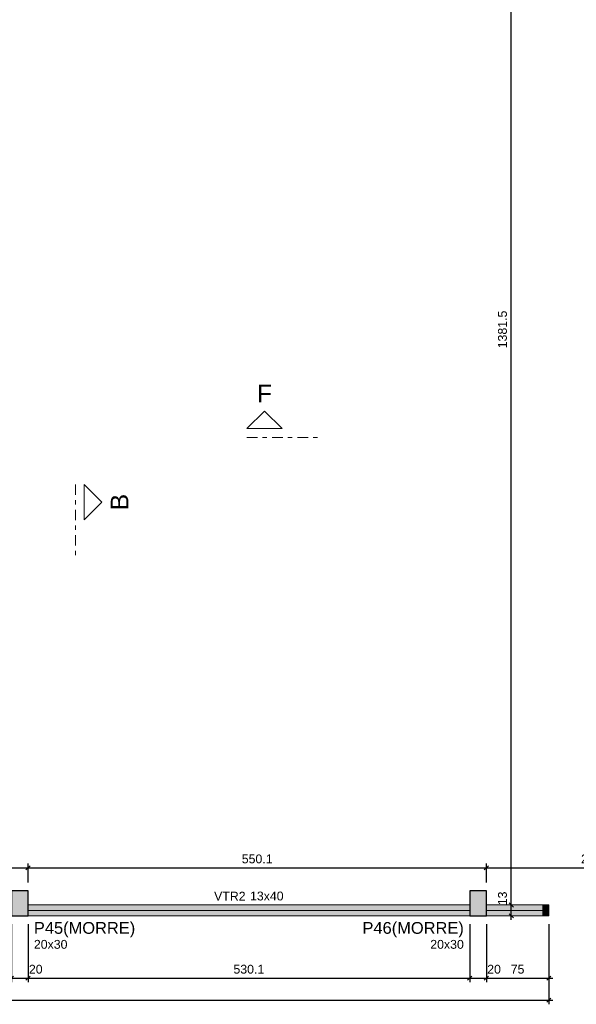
# Model space of a CAD drawing. Header units: millimetres. Extents: x 0 to 119, y 0 to 84.
# Tile 7 of 19: x 59 to 72, y 33 to 57. Entities that reach past the tile are written whole.
import ezdxf

# ---------------------------------------------------------------- set-up
doc = ezdxf.new("R2010")
doc.units = ezdxf.units.MM
doc.header["$MEASUREMENT"] = 0
doc.linetypes.add('DASHDOT', pattern=[2.54, 1.27, -0.635, 0, -0.635])
doc.linetypes.add('NULL', pattern=[0])
doc.layers.get('0').update_dxf_attribs({"lineweight": 18})
for name, color, linetype, lineweight in [('FO-Cortes', 9, 'DASHDOT', 5), ('FO-Cotas', 5, 'Continuous', 5), ('FO-Eixos', 5, 'Continuous', 5), ('FO-Hachura pilar que morre', 106, 'Continuous', 5), ('FO-Hachura viga', 43, 'Continuous', 5), ('FO-Pilares', 4, 'Continuous', 30), ('FO-Textos das vigas', 7, 'Continuous', 5), ('FO-Textos dos pilares', 7, 'Continuous', 5), ('FO-Vigas', 1, 'Continuous', 20)]:
    doc.layers.add(name, color=color, linetype=linetype, lineweight=lineweight)
doc.styles.add('Arial', font='txt')
doc.dimstyles.new('UM_50.000000', dxfattribs={"dimtxt": 0.18, "dimasz": 0.1, "dimexe": 0.1, "dimexo": 0.2, "dimgap": 0, "dimtad": 1, "dimtih": 1, "dimtoh": 1, "dimdec": 1, "dimlfac": 50, "dimzin": 0, "dimdsep": 46, "dimtxsty": 'Standard', "dimcen": 0.09, "dimdle": 0.1, "dimadec": 1, "dimazin": 2, "dimtfac": 1, "dimtdec": 4, "dimtofl": 0, "dimtmove": 0, "dimatfit": 3, "dimfxl": 1, "dimtolj": 1, "dimarcsym": 0})

# ---------------------------------------------------------------- blocks, each defined once
blk = doc.blocks.new('_Oblique')
at = {"color": 0, "linetype": 'ByBlock', "lineweight": -2}
blk.add_line((-0.5, -0.5), (0.5, 0.5), dxfattribs=at)
blk = doc.blocks.new('*D33')
at = {"layer": 'Defpoints', "color": 0}
for p in [(58.536, 35.315), (58.936, 35.315), (58.936, 33.82)]:
    blk.add_point(p, dxfattribs=at)
at = {"layer": 'FO-Cotas', "color": 0, "lineweight": -2}
for p, q in [((58.536, 35.115), (58.536, 33.72)), ((58.936, 35.115), (58.936, 33.72)), ((58.436, 33.82), (59.036, 33.82))]:
    blk.add_line(p, q, dxfattribs=at)
at = {"layer": 'FO-Cotas', "color": 0, "lineweight": -2, "xscale": 0.1, "yscale": 0.1, "zscale": 0.1, "rotation": 180}
blk.add_blockref('_Oblique', (58.536, 33.82), dxfattribs=at)
at = {"layer": 'FO-Cotas', "color": 0, "lineweight": -2, "xscale": 0.1, "yscale": 0.1, "zscale": 0.1}
blk.add_blockref('_Oblique', (58.936, 33.82), dxfattribs=at)
at = {"layer": 'FO-Cotas', "color": 7, "insert": (59.121, 34.032), "char_height": 0.2118, "attachment_point": 5, "rotation": 0.0057, "style": 'Arial'}
blk.add_mtext('\\A1;20', dxfattribs=at)
blk = doc.blocks.new('*D34')
at = {"layer": 'Defpoints', "color": 0}
for p in [(58.936, 35.315), (69.538, 35.315), (69.538, 33.82)]:
    blk.add_point(p, dxfattribs=at)
at = {"layer": 'FO-Cotas', "color": 0, "lineweight": -2}
for p, q in [((58.936, 35.115), (58.936, 33.72)), ((69.538, 35.115), (69.538, 33.72)), ((58.836, 33.82), (69.638, 33.82))]:
    blk.add_line(p, q, dxfattribs=at)
at = {"layer": 'FO-Cotas', "color": 0, "lineweight": -2, "xscale": 0.1, "yscale": 0.1, "zscale": 0.1, "rotation": 180}
blk.add_blockref('_Oblique', (58.936, 33.82), dxfattribs=at)
at = {"layer": 'FO-Cotas', "color": 0, "lineweight": -2, "xscale": 0.1, "yscale": 0.1, "zscale": 0.1}
blk.add_blockref('_Oblique', (69.538, 33.82), dxfattribs=at)
at = {"layer": 'FO-Cotas', "color": 7, "insert": (64.237, 34.032), "char_height": 0.2118, "attachment_point": 5, "rotation": 0.0057, "style": 'Arial'}
blk.add_mtext('\\A1;530.1', dxfattribs=at)
blk = doc.blocks.new('*D35')
at = {"layer": 'Defpoints', "color": 0}
for p in [(69.538, 35.315), (69.938, 35.315), (69.938, 33.82)]:
    blk.add_point(p, dxfattribs=at)
at = {"layer": 'FO-Cotas', "color": 0, "lineweight": -2}
for p, q in [((69.538, 35.115), (69.538, 33.72)), ((69.938, 35.115), (69.938, 33.72)), ((69.438, 33.82), (70.038, 33.82))]:
    blk.add_line(p, q, dxfattribs=at)
at = {"layer": 'FO-Cotas', "color": 0, "lineweight": -2, "xscale": 0.1, "yscale": 0.1, "zscale": 0.1, "rotation": 180}
blk.add_blockref('_Oblique', (69.538, 33.82), dxfattribs=at)
at = {"layer": 'FO-Cotas', "color": 0, "lineweight": -2, "xscale": 0.1, "yscale": 0.1, "zscale": 0.1}
blk.add_blockref('_Oblique', (69.938, 33.82), dxfattribs=at)
at = {"layer": 'FO-Cotas', "color": 7, "insert": (70.123, 34.032), "char_height": 0.2118, "attachment_point": 5, "rotation": 0.0057, "style": 'Arial'}
blk.add_mtext('\\A1;20', dxfattribs=at)
blk = doc.blocks.new('*D36')
at = {"layer": 'Defpoints', "color": 0}
for p in [(69.938, 35.315), (71.438, 35.315), (71.438, 33.82)]:
    blk.add_point(p, dxfattribs=at)
at = {"layer": 'FO-Cotas', "color": 0, "lineweight": -2}
for p, q in [((69.938, 35.115), (69.938, 33.72)), ((71.438, 35.115), (71.438, 33.72)), ((69.838, 33.82), (71.538, 33.82))]:
    blk.add_line(p, q, dxfattribs=at)
at = {"layer": 'FO-Cotas', "color": 0, "lineweight": -2, "xscale": 0.1, "yscale": 0.1, "zscale": 0.1, "rotation": 180}
blk.add_blockref('_Oblique', (69.938, 33.82), dxfattribs=at)
at = {"layer": 'FO-Cotas', "color": 0, "lineweight": -2, "xscale": 0.1, "yscale": 0.1, "zscale": 0.1}
blk.add_blockref('_Oblique', (71.438, 33.82), dxfattribs=at)
at = {"layer": 'FO-Cotas', "color": 7, "insert": (70.688, 34.032), "char_height": 0.2118, "attachment_point": 5, "rotation": 0.0057, "style": 'Arial'}
blk.add_mtext('\\A1;75', dxfattribs=at)
blk = doc.blocks.new('*D47')
at = {"layer": 'Defpoints', "color": 0}
for p in [(28.342, 35.232), (71.438, 35.315), (71.438, 33.291)]:
    blk.add_point(p, dxfattribs=at)
at = {"layer": 'FO-Cotas', "color": 0, "lineweight": -2}
for p, q in [((28.342, 35.032), (28.342, 33.191)), ((71.438, 35.115), (71.438, 33.191)), ((28.242, 33.291), (71.538, 33.291))]:
    blk.add_line(p, q, dxfattribs=at)
at = {"layer": 'FO-Cotas', "color": 0, "lineweight": -2, "xscale": 0.1, "yscale": 0.1, "zscale": 0.1, "rotation": 180}
blk.add_blockref('_Oblique', (28.342, 33.291), dxfattribs=at)
at = {"layer": 'FO-Cotas', "color": 0, "lineweight": -2, "xscale": 0.1, "yscale": 0.1, "zscale": 0.1}
blk.add_blockref('_Oblique', (71.438, 33.291), dxfattribs=at)
at = {"layer": 'FO-Cotas', "color": 7, "insert": (49.89, 33.503), "char_height": 0.2118, "attachment_point": 5, "rotation": 0.0057, "style": 'Arial'}
blk.add_mtext('\\A1;2154.8', dxfattribs=at)
blk = doc.blocks.new('*D108')
at = {"layer": 'Defpoints', "color": 0}
for p in [(70.538, 35.575), (70.538, 35.575), (70.538, 35.315)]:
    blk.add_point(p, dxfattribs=at)
at = {"layer": 'FO-Cotas', "color": 0, "lineweight": -2}
blk.add_line((70.538, 35.215), (70.538, 35.675), dxfattribs=at)
at = {"layer": 'FO-Cotas', "color": 0, "lineweight": -2, "xscale": 0.1, "yscale": 0.1, "zscale": 0.1}
for p, rotation in [((70.538, 35.575), 90), ((70.538, 35.315), 270)]:
    blk.add_blockref('_Oblique', p, dxfattribs=dict(at, rotation=rotation))
at = {"layer": 'FO-Cotas', "color": 7, "insert": (70.326, 35.733), "char_height": 0.2118, "attachment_point": 5, "rotation": 90, "style": 'Arial'}
blk.add_mtext('\\A1;13', dxfattribs=at)
blk = doc.blocks.new('*D109')
at = {"layer": 'Defpoints', "color": 0}
for p in [(70.538, 63.206), (70.538, 63.206), (70.538, 35.575)]:
    blk.add_point(p, dxfattribs=at)
at = {"layer": 'FO-Cotas', "color": 0, "lineweight": -2}
blk.add_line((70.538, 35.475), (70.538, 63.306), dxfattribs=at)
at = {"layer": 'FO-Cotas', "color": 0, "lineweight": -2, "xscale": 0.1, "yscale": 0.1, "zscale": 0.1}
for p, rotation in [((70.538, 63.206), 90), ((70.538, 35.575), 270)]:
    blk.add_blockref('_Oblique', p, dxfattribs=dict(at, rotation=rotation))
at = {"layer": 'FO-Cotas', "color": 7, "insert": (70.326, 49.39), "char_height": 0.2118, "attachment_point": 5, "rotation": 90, "style": 'Arial'}
blk.add_mtext('\\A1;1381.5', dxfattribs=at)
blk = doc.blocks.new('*D138')
at = {"layer": 'Defpoints', "color": 0}
for p in [(58.936, 36.468), (50.438, 35.915), (58.936, 35.915)]:
    blk.add_point(p, dxfattribs=at)
at = {"layer": 'FO-Cotas', "color": 0, "lineweight": -2}
for p, q in [((50.338, 36.468), (59.036, 36.468)), ((50.438, 36.115), (50.438, 36.568)), ((58.936, 36.115), (58.936, 36.568))]:
    blk.add_line(p, q, dxfattribs=at)
at = {"layer": 'FO-Cotas', "color": 0, "lineweight": -2, "xscale": 0.1, "yscale": 0.1, "zscale": 0.1, "rotation": 180}
blk.add_blockref('_Oblique', (50.438, 36.468), dxfattribs=at)
at = {"layer": 'FO-Cotas', "color": 0, "lineweight": -2, "xscale": 0.1, "yscale": 0.1, "zscale": 0.1}
blk.add_blockref('_Oblique', (58.936, 36.468), dxfattribs=at)
at = {"layer": 'FO-Cotas', "color": 7, "insert": (54.687, 36.68), "char_height": 0.2118, "attachment_point": 5, "rotation": 0.0057, "style": 'Arial'}
blk.add_mtext('\\A1;424.9', dxfattribs=at)
blk = doc.blocks.new('*D139')
at = {"layer": 'Defpoints', "color": 0}
for p in [(69.938, 36.468), (58.936, 35.915), (69.938, 35.915)]:
    blk.add_point(p, dxfattribs=at)
at = {"layer": 'FO-Cotas', "color": 0, "lineweight": -2}
for p, q in [((58.836, 36.468), (70.038, 36.468)), ((58.936, 36.115), (58.936, 36.568)), ((69.938, 36.115), (69.938, 36.568))]:
    blk.add_line(p, q, dxfattribs=at)
at = {"layer": 'FO-Cotas', "color": 0, "lineweight": -2, "xscale": 0.1, "yscale": 0.1, "zscale": 0.1, "rotation": 180}
blk.add_blockref('_Oblique', (58.936, 36.468), dxfattribs=at)
at = {"layer": 'FO-Cotas', "color": 0, "lineweight": -2, "xscale": 0.1, "yscale": 0.1, "zscale": 0.1}
blk.add_blockref('_Oblique', (69.938, 36.468), dxfattribs=at)
at = {"layer": 'FO-Cotas', "color": 7, "insert": (64.437, 36.68), "char_height": 0.2118, "attachment_point": 5, "rotation": 0.0057, "style": 'Arial'}
blk.add_mtext('\\A1;550.1', dxfattribs=at)
blk = doc.blocks.new('*D140')
at = {"layer": 'Defpoints', "color": 0}
for p in [(74.978, 36.468), (69.938, 35.915), (74.978, 35.832)]:
    blk.add_point(p, dxfattribs=at)
at = {"layer": 'FO-Cotas', "color": 0, "lineweight": -2}
for p, q in [((69.838, 36.468), (75.078, 36.468)), ((69.938, 36.115), (69.938, 36.568)), ((74.978, 36.032), (74.978, 36.568))]:
    blk.add_line(p, q, dxfattribs=at)
at = {"layer": 'FO-Cotas', "color": 0, "lineweight": -2, "xscale": 0.1, "yscale": 0.1, "zscale": 0.1, "rotation": 180}
blk.add_blockref('_Oblique', (69.938, 36.468), dxfattribs=at)
at = {"layer": 'FO-Cotas', "color": 0, "lineweight": -2, "xscale": 0.1, "yscale": 0.1, "zscale": 0.1}
blk.add_blockref('_Oblique', (74.978, 36.468), dxfattribs=at)
at = {"layer": 'FO-Cotas', "color": 7, "insert": (72.458, 36.68), "char_height": 0.2118, "attachment_point": 5, "rotation": 0.0057, "style": 'Arial'}
blk.add_mtext('\\A1;252', dxfattribs=at)

msp = doc.modelspace()

# ---------------------------------------------------------------- hatches: boundary and pattern name
at = {"layer": 'FO-Hachura pilar que morre', "linetype": 'Continuous'}
for points in [[(58.5356, 35.3154), (58.7356, 35.3154), (58.9356, 35.3154), (58.9356, 35.6154), (58.9356, 35.9154), (58.7356, 35.9154), (58.5356, 35.9154), (58.5356, 35.6154)], [(69.5382, 35.3154), (69.7382, 35.3154), (69.9382, 35.3154), (69.9382, 35.6154), (69.9382, 35.9154), (69.7382, 35.9154), (69.5382, 35.9154), (69.5382, 35.6154)]]:
    msp.add_hatch(color=106, dxfattribs=at).paths.add_polyline_path(points)
at = {"layer": 'FO-Hachura viga', "linetype": 'Continuous'}
for points in [[(61.28, 35.5756), (61.28, 35.5756), (58.9354, 35.5756), (58.9354, 35.3154), (61.28, 35.3154), (61.28, 35.5756)], [(69.5382, 35.5756), (69.5382, 35.5756), (61.28, 35.5756), (61.28, 35.3156), (69.5382, 35.3156), (69.5382, 35.5756)], [(71.28, 35.5756), (71.28, 35.5756), (69.9382, 35.5756), (69.9382, 35.3154), (71.28, 35.3154), (71.28, 35.5756)], [(71.4382, 35.5756), (71.4382, 35.5756), (71.28, 35.5756), (71.28, 35.3154), (71.4382, 35.3154), (71.4382, 35.5756)]]:
    msp.add_hatch(color=43, dxfattribs=at).paths.add_polyline_path(points)

# ---------------------------------------------------------------- linework, layer by layer
at = {"layer": 'FO-Cortes', "ltscale": 0.2}
for p, q in [((64.1874, 46.7973), (65.8818, 46.7973)), ((60.0733, 45.6706), (60.0733, 43.9762))]:
    msp.add_line(p, q, dxfattribs=at)
at = {"layer": 'FO-Cortes', "linetype": 'Continuous', "ltscale": 0.2}
for points in [[(64.1874, 47.0091), (65.0346, 47.0091), (64.611, 47.4327), (64.1874, 47.0091)], [(60.2851, 45.6706), (60.2851, 44.8234), (60.7087, 45.247), (60.2851, 45.6706)]]:
    msp.add_lwpolyline(points, close=True, dxfattribs=at)
at = {"layer": 'FO-Eixos'}
for p, q in [((58.9356, 35.4454), (61.28, 35.4454)), ((61.28, 35.4454), (69.5382, 35.4454)), ((69.9382, 35.4454), (71.28, 35.4454)), ((71.28, 35.4454), (71.4382, 35.4454))]:
    msp.add_line(p, q, dxfattribs=at)
at = {"layer": 'FO-Pilares'}
for points in [[(58.5356, 35.3154), (58.7356, 35.3154), (58.9356, 35.3154), (58.9356, 35.6154), (58.9356, 35.9154), (58.7356, 35.9154), (58.5356, 35.9154), (58.5356, 35.6154), (58.5356, 35.3154)], [(69.5382, 35.3154), (69.7382, 35.3154), (69.9382, 35.3154), (69.9382, 35.6154), (69.9382, 35.9154), (69.7382, 35.9154), (69.5382, 35.9154), (69.5382, 35.6154), (69.5382, 35.3154)]]:
    msp.add_lwpolyline(points, close=True, dxfattribs=at)
at = {"layer": 'FO-Vigas'}
for p, q in [((58.9356, 35.5754), (61.28, 35.5754)), ((61.28, 35.5754), (69.5382, 35.5754)), ((69.9382, 35.5754), (71.28, 35.5754)), ((71.28, 35.5754), (71.4382, 35.5754)), ((71.4382, 35.5754), (71.4382, 35.3154)), ((58.9356, 35.3154), (61.28, 35.3154)), ((61.28, 35.3154), (69.5382, 35.3154)), ((69.9382, 35.3154), (71.28, 35.3154)), ((71.28, 35.3154), (71.4382, 35.3154))]:
    msp.add_line(p, q, dxfattribs=at)

# ---------------------------------------------------------------- texts
at = {"layer": 'FO-Cortes', "linetype": 'NULL', "ltscale": 0.2, "insert": (64.6106, 47.6442), "char_height": 0.4236, "width": 0.708574, "attachment_point": 8, "line_spacing_factor": 0.798, "style": 'Arial'}
msp.add_mtext('F', dxfattribs=at)
at = {"layer": 'FO-Cortes', "linetype": 'NULL', "ltscale": 0.2, "insert": (61.344, 45.2474), "char_height": 0.4236, "width": 0.773711, "attachment_point": 8, "rotation": 90.00021, "line_spacing_factor": 0.798, "style": 'Arial'}
msp.add_mtext('B', dxfattribs=at)
at = {"layer": 'FO-Textos das vigas', "linetype": 'NULL', "char_height": 0.2118, "line_spacing_factor": 0.798, "style": 'Arial'}
for s, insert, width, attachment_point in [('VTR2', (64.1586, 35.6813), 1.482568, 9), ('13x40', (64.2646, 35.6813), 1.580273, 7)]:
    msp.add_mtext(s, dxfattribs=dict(at, insert=insert, width=width, attachment_point=attachment_point))
at = {"layer": 'FO-Textos dos pilares', "linetype": 'NULL', "line_spacing_factor": 0.798, "style": 'Arial'}
for s, insert, char_height, width, attachment_point in [('P45(MORRE)', (59.0766, 34.7984), 0.2824, 4.810635, 7), ('P46(MORRE)', (69.3976, 34.7984), 0.2824, 4.810635, 9), ('20x30', (59.0766, 34.5213), 0.2118, 1.580273, 7), ('20x30', (69.3976, 34.5213), 0.2118, 1.580273, 9)]:
    msp.add_mtext(s, dxfattribs=dict(at, insert=insert, char_height=char_height, width=width, attachment_point=attachment_point))

# ---------------------------------------------------------------- dimensions: what is measured, and where the dimension line sits
at = {"layer": 'FO-Cotas'}
for base, p1, p2, picture, middle in [((70.5382, 63.2056), (70.5382, 35.5754), (70.5382, 63.2056), '*D109', (70.3264, 49.3905)), ((70.5382, 35.5754), (70.5382, 35.3154), (70.5382, 35.5754), '*D108', (70.3264, 35.7327))]:
    dim = msp.add_linear_dim(base=base, p1=p1, p2=p2, angle=90, dimstyle='UM_50.000000', override={"dimtxt": 0.2118, "dimasz": 0.1, "dimexe": 0.1, "dimexo": 0.2, "dimtad": 1, "dimtih": 0, "dimtoh": 0, "dimdec": 1, "dimlfac": 50, "dimzin": 8, "dimtxsty": 'Arial', "dimblk": 'Oblique', "dimblk1": 'Oblique', "dimblk2": 'Oblique', "dimsah": 1, "dimdle": 0.1, "dimse1": 1, "dimse2": 1, "dimclrt": 7, "dimadec": 1, "dimazin": 3, "dimtmove": 2, "dimldrblk": 'Oblique'}, dxfattribs=at)
    dim.commit()
    dim.dimension.update_dxf_attribs({"geometry": picture, "text_midpoint": middle, "dimtype": 160, "text_rotation": 90})
for base, p1, p2, picture, middle in [((58.9356, 36.4678), (50.4382, 35.9154), (58.9356, 35.9154), '*D138', (54.6869, 36.6796)), ((69.9382, 36.4678), (58.9356, 35.9154), (69.9382, 35.9154), '*D139', (64.4369, 36.6796)), ((74.9782, 36.4678), (69.9382, 35.9154), (74.9782, 35.8324), '*D140', (72.4582, 36.6796)), ((71.4382, 33.2909), (28.3416, 35.2324), (71.4382, 35.3154), '*D47', (49.8899, 33.5027)), ((58.9356, 33.8204), (58.5356, 35.3154), (58.9356, 35.3154), '*D33', (59.1209, 34.0322)), ((69.5382, 33.8204), (58.9356, 35.3154), (69.5382, 35.3154), '*D34', (64.2369, 34.0322)), ((69.9382, 33.8204), (69.5382, 35.3154), (69.9382, 35.3154), '*D35', (70.1235, 34.0322)), ((71.4382, 33.8204), (69.9382, 35.3154), (71.4382, 35.3154), '*D36', (70.6882, 34.0322))]:
    dim = msp.add_linear_dim(base=base, p1=p1, p2=p2, dimstyle='UM_50.000000', override={"dimtxt": 0.2118, "dimasz": 0.1, "dimexe": 0.1, "dimexo": 0.2, "dimtad": 1, "dimtih": 0, "dimtoh": 0, "dimdec": 1, "dimlfac": 50, "dimzin": 8, "dimtxsty": 'Arial', "dimblk": 'Oblique', "dimblk1": 'Oblique', "dimblk2": 'Oblique', "dimsah": 1, "dimdle": 0.1, "dimse1": 0, "dimse2": 0, "dimclrt": 7, "dimadec": 1, "dimazin": 3, "dimtmove": 2, "dimldrblk": 'Oblique'}, dxfattribs=at)
    dim.commit()
    dim.dimension.update_dxf_attribs({"geometry": picture, "text_midpoint": middle, "dimtype": 160, "text_rotation": 0.00573})

doc.saveas('drawing.dxf')
